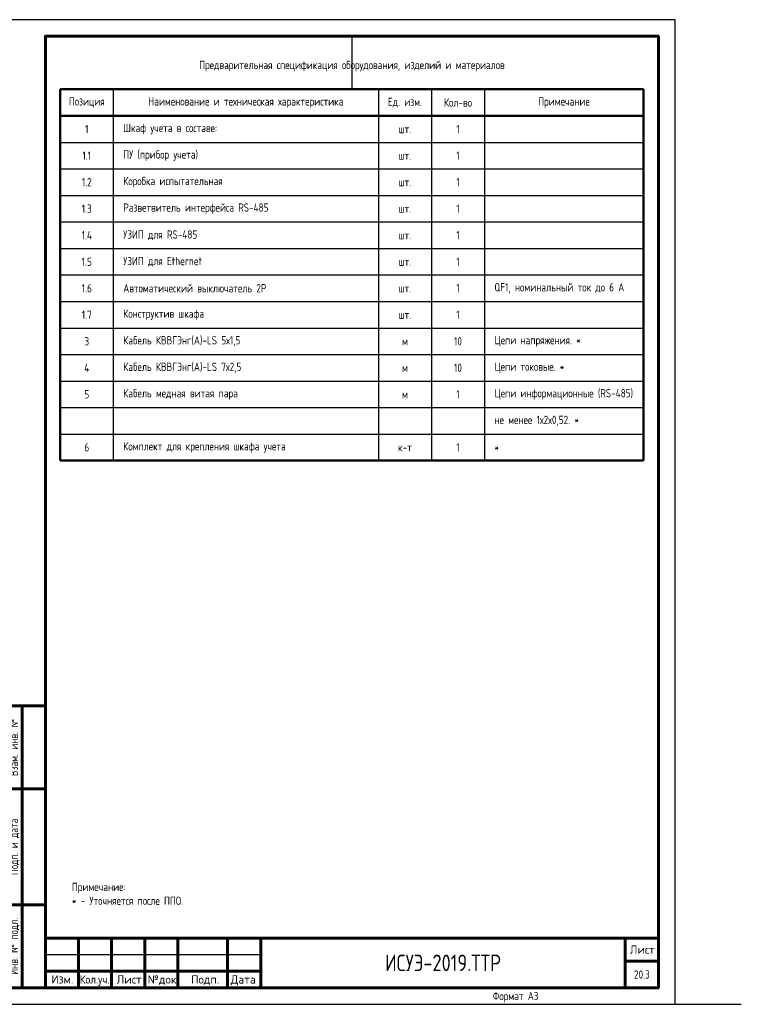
# Model space of a CAD drawing. Header units: millimetres. Extents: x -110 to 4101, y -10868 to 110.
# Tile 32 of 90: x 692 to 910, y -6330 to -6033. Entities that reach past the tile are written whole.
import ezdxf
from ezdxf.enums import TextEntityAlignment as Align

# ---------------------------------------------------------------- set-up
doc = ezdxf.new("R2010")
doc.units = ezdxf.units.MM
doc.layers.add('01.Вспомогательный_слой', color=1, linetype='Continuous', plot=False)
doc.layers.add('Формат', color=7, linetype='Continuous', lineweight=25)
doc.layers.add('Формат @ 1', color=7, linetype='Continuous', lineweight=25)
doc.styles.add('Формат', font='isocpeur.ttf')
doc.styles.add('ЭП', font='GOST.TTF')

# ---------------------------------------------------------------- blocks, each defined once
blk = doc.blocks.new('*T100')
at = {"color": 0, "linetype": 'ByBlock', "lineweight": 50, "ltscale": 0.2, "transparency": 16777216}
for p, q in [((0, 0), (176, 0)), ((0, 0), (0, -112)), ((176, 0), (176, -112)), ((0, -8), (176, -8)), ((0, -112), (176, -112))]:
    blk.add_line(p, q, dxfattribs=at)
at = {"color": 0, "linetype": 'ByBlock', "ltscale": 0.2, "transparency": 16777216}
for p, q in [((16, 0), (16, -112)), ((96, 0), (96, -112)), ((112, 0), (112, -112)), ((128, 0), (128, -112)), ((0, -16), (176, -16)), ((0, -24), (176, -24)), ((0, -32), (176, -32)), ((0, -40), (128, -40)), ((0, -48), (128, -48)), ((0, -56), (128, -56)), ((0, -64), (176, -64)), ((0, -72), (176, -72)), ((16, -80), (176, -80)), ((16, -88), (176, -88)), ((96, -96), (176, -96)), ((96, -104), (176, -104))]:
    blk.add_line(p, q, dxfattribs=at)
at = {"color": 0, "linetype": 'ByBlock', "lineweight": -2, "ltscale": 0.2, "transparency": 16777216}
for p, q in [((128, -40), (176, -40)), ((128, -48), (176, -48)), ((128, -56), (176, -56)), ((0, -80), (16, -80)), ((0, -88), (16, -88)), ((0, -96), (96, -96)), ((0, -104), (96, -104))]:
    blk.add_line(p, q, dxfattribs=at)
at = {"color": 0, "ltscale": 0.2, "transparency": 16777216, "char_height": 2.5, "style": 'ЭП'}
for s, insert, width, attachment_point in [('{\\fGOST type A|b1|i0|c204|p34;Позиция}', (8, -4), 10, 5), ('{\\fGOST type A|b1|i0|c204|p34;Наименование и техническая характеристика}', (56, -4), 74, 5), ('{\\fGOST type A|b1|i0|c204|p34;Ед. изм.}', (104, -4), 10, 5), ('{\\fGOST type A|b1|i0|c204|p34;Кол-во}', (120, -4), 10, 5), ('{\\fGOST type A|b1|i0|c204|p34;Примечание}', (152, -4), 42, 5), ('1', (8, -12), 10, 5), ('Шкаф учета в составе:', (19, -12), 74, 4), ('шт.', (104, -12), 10, 5), ('1', (120, -12), 10, 5), ('1.1', (8, -20), 10, 5), ('ПУ (прибор учета)', (19, -20), 74, 4), ('шт.', (104, -20), 10, 5), ('1', (120, -20), 10, 5), ('1.2', (8, -28), 10, 5), ('Коробка испытательная', (19, -28), 74, 4), ('1', (120, -28), 10, 5), ('шт.', (104, -28), 10, 5), ('1.3', (8, -36), 10, 5), ('Разветвитель интерфейса RS-485', (19, -36), 74, 4), ('шт.', (104, -36), 10, 5), ('1', (120, -36), 10, 5), ('1.4', (8, -44), 10, 5), ('УЗИП для RS-485', (19, -44), 74, 4), ('шт.', (104, -44), 10, 5), ('1', (120, -44), 10, 5), ('1.5', (8, -52), 10, 5), ('УЗИП для Ethernet', (19, -52), 74, 4), ('1', (120, -52), 10, 5), ('шт.', (104, -52), 10, 5), ('QF1, номинальный ток до 6 А', (131, -60), 42, 4), ('1.6', (8, -60), 10, 5), ('Автоматический выключатель 2P', (19, -60), 74, 4), ('шт.', (104, -60), 10, 5), ('1', (120, -60), 10, 5), ('1.7', (8, -68), 10, 5), ('Конструктив шкафа', (19, -68), 74, 4), ('шт.', (104, -68), 10, 5), ('1', (120, -68), 10, 5), ('Кабель КВВГЭнг(А)-LS 5х1,5', (19, -76), 74, 4), ('Цепи напряжения. *', (131, -76), 42, 4), ('3', (8, -76), 10, 5), ('м', (104, -76), 10, 5), ('10', (120, -76), 10, 5), ('4', (8, -84), 10, 5), ('Кабель КВВГЭнг(А)-LS 7х2,5', (19, -84), 74, 4), ('м', (104, -84), 10, 5), ('10', (120, -84), 10, 5), ('Цепи токовые. *', (131, -84), 42, 4), ('Цепи информационные (RS-485)', (131, -92), 42, 4), ('5', (8, -92), 10, 5), ('Кабель медная витая пара', (19, -92), 74, 4), ('м', (104, -92), 10, 5), ('1', (120, -92), 10, 5), ('не менее 1х2х0,52. *', (131, -100), 42, 4), ('6', (8, -108), 10, 5), ('Комплект для крепления шкафа учета', (19, -108), 74, 4), ('1', (120, -108), 10, 5), ('*', (131, -108), 42, 4), ('к-т', (104, -108), 10, 5)]:
    blk.add_mtext(s, dxfattribs=dict(at, insert=insert, width=width, attachment_point=attachment_point))
blk = doc.blocks.new('*U77')
at = {"layer": 'Формат', "color": 7, "linetype": 'Continuous', "lineweight": 60}
for p, q in [((8, 85), (20, 85)), ((8, 85), (8, 0)), ((13, 85), (13, 0)), ((8, 60), (20, 60)), ((8, 25), (20, 25)), ((20, 15), (205, 15)), ((20, 15), (20, 0)), ((30, 15), (30, 0)), ((40, 15), (40, 0)), ((50, 15), (50, 0)), ((60, 15), (60, 0)), ((75, 15), (75, 0)), ((85, 15), (85, 0)), ((195, 15), (195, 0)), ((195, 8), (205, 8)), ((20, 5), (85, 5)), ((8, 0), (20, 0))]:
    blk.add_line(p, q, dxfattribs=at)
at = {"layer": 'Формат', "color": 7, "linetype": 'Continuous', "lineweight": 25}
blk.add_line((20, 10), (85, 10), dxfattribs=at)
blk.add_lwpolyline([(0, -5), (210, -5), (210, 292), (0, 292)], close=True, dxfattribs=at)
at = {"layer": 'Формат', "color": 7, "linetype": 'Continuous', "lineweight": 60}
blk.add_lwpolyline([(20, 0), (205, 0), (205, 287), (20, 287)], close=True, dxfattribs=at)
at = {"layer": 'Формат', "color": 7, "linetype": 'Continuous', "lineweight": 25, "style": 'ЭП'}
for s, p in [('Взам. инв. №', (10.5, 72.5)), ('Подп. и дата', (10.5, 42.5)), ('Инв. № подл.', (10.5, 12.5))]:
    blk.add_text(s, height=2.5, rotation=90, dxfattribs=at).set_placement(p, align=Align.MIDDLE_CENTER)
at = {"layer": 'Формат', "color": 7, "linetype": 'Continuous', "lineweight": 25, "style": 'Формат'}
for s, p in [('Лист', (196.38, 10.25)), ('Изм.', (21.81, 1.25)), ('Лист', (41.54, 1.25)), ('№док.', (50.89, 1.25)), ('Подп.', (63.99, 1.25)), ('Дата', (75.95, 1.25))]:
    blk.add_text(s, height=2.5, dxfattribs=at).set_placement(p)
at = {"layer": 'Формат', "color": 7, "linetype": 'Continuous', "lineweight": 25, "style": 'Формат', "width": 0.9}
blk.add_text('Кол.уч.', height=2.5, dxfattribs=at).set_placement((30.38, 1.25))
at = {"layer": 'Формат', "color": 7, "linetype": 'Continuous', "lineweight": 25, "style": 'ЭП', "flags": 8}
blk.add_attdef('N_ИНВ', text='', height=2.5, rotation=90, dxfattribs=at).set_placement((16.5, 12.5), align=Align.MIDDLE_CENTER)
for tag, height, p in [('ОБОЗНАЧЕНИЕ', 5, (140, 7.5)), ('Лист', 2.5, (200, 4))]:
    blk.add_attdef(tag, text='', height=height, dxfattribs=at).set_placement(p, align=Align.MIDDLE_CENTER)
for tag, p in [('изм.№', (21, 7.5)), ('изм.уч.', (31, 7.5)), ('изм.лист', (41, 7.5)), ('изм.№_док.', (50.5, 7.5)), ('изм_дата', (76, 7.5)), ('ФОРМ.ЛИСТА', (155, -2.5))]:
    blk.add_attdef(tag, text='', height=2.5, dxfattribs=at).set_placement(p, align=Align.MIDDLE_LEFT)

msp = doc.modelspace()

# ---------------------------------------------------------------- linework, layer by layer
at = {"layer": '01.Вспомогательный_слой', "ltscale": 0.2}
msp.add_lwpolyline([(792.5, -6038), (792.5, -6054)], dxfattribs=at)
at = {"layer": '01.Вспомогательный_слой'}
msp.add_lwpolyline([(890, -6330), (910, -6330)], dxfattribs=at)

# ---------------------------------------------------------------- block references
msp.add_blockref('*T100', (704.5, -6054))
at = {"layer": 'Формат @ 1', "ltscale": 0.7}
msp.add_blockref('*U77', (680, -6325), dxfattribs=at).add_auto_attribs({'ОБОЗНАЧЕНИЕ': 'ИСУЭ-2019.ТТР', 'Лист': '20.3', 'ФОРМ.ЛИСТА': 'Формат А3'})

# ---------------------------------------------------------------- texts
at = {"char_height": 2.5, "style": 'ЭП'}
for s, insert, width, attachment_point in [('Предварительная спецификация оборудования, изделий и материалов', (792.5, -6047), 176, 5), ('Примечание:\\P* - Уточняется после ППО.', (708, -6300), 169, 7)]:
    msp.add_mtext(s, dxfattribs=dict(at, insert=insert, width=width, attachment_point=attachment_point))

doc.saveas('drawing.dxf')
